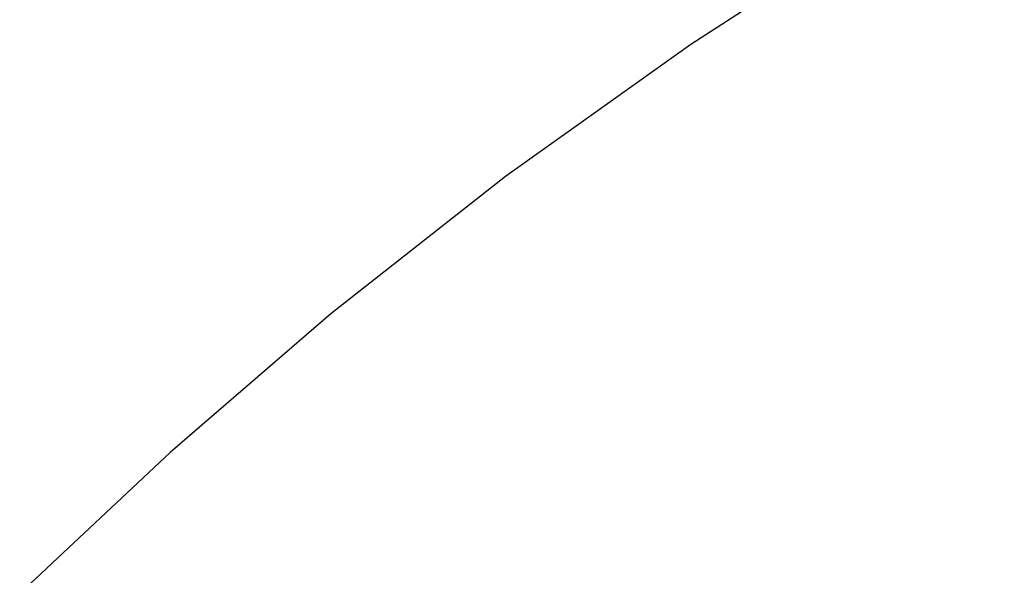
# Model space of a CAD drawing. Extents: x 0 to 363660, y 0 to 4201329.
# Tile 120 of 256: x 360197 to 360205, y 4200492 to 4200496. Entities that reach past the tile are written whole.
import ezdxf

# ---------------------------------------------------------------- set-up
doc = ezdxf.new("R2010")
doc.units = 0
doc.header["$LTSCALE"] = 0.5
doc.header["$MEASUREMENT"] = 0
doc.linetypes.add('CONTI', pattern=[0])
doc.layers.add('.', color=7, linetype='Continuous', lineweight=15)
doc.layers.add('GORIZDEFAULT', color=32, linetype='CONTI')

# ---------------------------------------------------------------- blocks, each defined once
blk = doc.blocks.new('gergrgrre')
at = {"layer": 'GORIZDEFAULT', "color": 32}
blk.add_polyline3d([(360204, 4200496.86, 545.5), (360202.5, 4200495.89, 545.5), (360201.07, 4200494.87, 545.5), (360199.72, 4200493.81, 545.5), (360198.48, 4200492.74, 545.5), (360197.36, 4200491.69, 545.5), (360196.39, 4200490.67, 545.5), (360195.57, 4200489.71, 545.5), (360194.91, 4200488.78, 545.5), (360194.38, 4200487.85, 545.5), (360193.96, 4200486.91, 545.5), (360193.64, 4200485.93, 545.5), (360193.41, 4200484.87, 545.5), (360193.24, 4200483.72, 545.5), (360193.12, 4200482.45, 545.5), (360193.06, 4200481.08, 545.5), (360193.07, 4200479.63, 545.5), (360193.15, 4200478.12, 545.5), (360193.32, 4200476.58, 545.5), (360193.57, 4200475.03, 545.5), (360193.93, 4200473.49, 545.5)], dxfattribs=at)

msp = doc.modelspace()

# ---------------------------------------------------------------- hatches: boundary and pattern name
at = {"layer": '.', "ltscale": 0.149071}
h = msp.add_hatch(color=256, dxfattribs=at)
h.dxf.hatch_style = 1
h.set_gradient(color1=(255, 255, 255), tint=1)
h.paths.add_polyline_path([(359890.2408, 4200193.8911), (361190.2408, 4200193.8911), (361190.2408, 4201328.8911), (359890.2408, 4201328.8911)])
h.paths.add_polyline_path([(359905.2408, 4201313.8911), (361175.2408, 4201313.8911), (361175.2408, 4200208.8911), (359905.2408, 4200208.8911)], flags=16)

# ---------------------------------------------------------------- block references
at = {"linetype": 'Continuous'}
msp.add_blockref('gergrgrre', (0, 0), dxfattribs=at)

doc.saveas('drawing.dxf')
